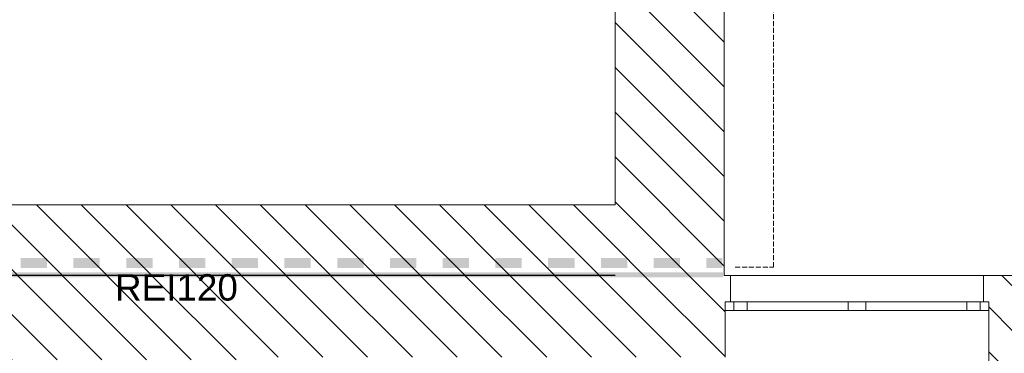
# Model space of a CAD drawing. Header units: millimetres. Extents: x -146116 to 602001, y -318793 to 100489.
# Tile 90 of 100: x 328832 to 334432, y -733 to 1163. Entities that reach past the tile are written whole.
import ezdxf

# ---------------------------------------------------------------- set-up
doc = ezdxf.new("R2010")
doc.units = ezdxf.units.MM
doc.header["$LTSCALE"] = 0.1
doc.header["$MEASUREMENT"] = 0
doc.linetypes.add('eks Rzut parteru$0$Krawędzie ukryte', pattern=[391.222223, 282.222223, -109])
for name, color, linetype, lineweight in [('eks Rzut parteru$0$2D - Ogólne_Nr_pióra__38', 8, 'Continuous', 13), ('eks Rzut parteru$0$Nowe_2D - Ogólne_Nr_pióra__38', 8, 'Continuous', 13), ('eks Rzut parteru$0$Nowe_830-G Teksty Etykiety_Nr_pióra__38', 8, 'Continuous', 13), ('eks Rzut parteru$0$poziom_1 (1)_4_Konstrukcja - Stropy_Nr_pióra__81_Nr_pióra__4', 8, 'Continuous', 18), ('eks Rzut parteru$0$poziom_1 (1)_4_Konstrukcja - Ściany zew_Nr_pióra__107_Nr_pióra__10', 8, 'Continuous', 18), ('eks Rzut parteru$0$poziom_1 (1)_4_Konstrukcja - Ściany zew_Nr_pióra__27_Nr_pióra__7', 8, 'Continuous', 18), ('eks Rzut parteru$0$poziom_1 (1)_4_Okna ArchiCADa_Nr_pióra__101_Nr_pióra__252', 8, 'Continuous', 18), ('eks Rzut parteru$0$poziom_1 (1)_4_Okna ArchiCADa_Nr_pióra__27_Nr_pióra__7', 8, 'Continuous', 18), ('eks Rzut parteru$0$poziom_1 (1)_4_Okna ArchiCADa_Nr_pióra__81_Nr_pióra__4', 8, 'Continuous', 18)]:
    doc.layers.add(name, color=color, linetype=linetype, lineweight=lineweight)
doc.layers.add('eks Rzut parteru$0$poziom_1 (1)_4_2D - Ogólne_Nr_pióra__19', color=8, linetype='Continuous')
doc.layers.add('REWIZJA_1', color=6, linetype='Continuous')
doc.styles.add('eks Rzut parteru$0$GENERATED_STYLE_5', font='arial.ttf')
pattern_1 = [(135, (247210.2, -28905.45), (127.2792, 127.2792), [])]

# ---------------------------------------------------------------- blocks, each defined once
blk = doc.blocks.new('*X99')
at = {"layer": 'eks Rzut parteru$0$2D - Ogólne_Nr_pióra__38', "linetype": 'Continuous', "lineweight": 13}
for points in [[(74105.6, 6896.3), (74161.4, 6896.3), (74161.4, 6986.8), (74105.6, 6986.8)], [(74161.4, 6746.3), (74105.6, 6746.3), (74105.6, 6596.3), (74161.4, 6596.3)], [(74161.4, 6446.3), (74105.6, 6446.3), (74105.6, 6296.3), (74161.4, 6296.3)], [(74161.4, 6146.3), (74105.6, 6146.3), (74105.6, 5996.3), (74161.4, 5996.3)], [(74161.4, 5846.3), (74105.6, 5846.3), (74105.6, 5696.3), (74161.4, 5696.3)], [(74161.4, 5546.3), (74105.6, 5546.3), (74105.6, 5396.3), (74161.4, 5396.3)], [(74161.4, 5246.3), (74105.6, 5246.3), (74105.6, 5096.3), (74161.4, 5096.3)], [(74161.4, 4946.3), (74105.6, 4946.3), (74105.6, 4796.3), (74161.4, 4796.3)], [(74161.4, 4646.3), (74105.6, 4646.3), (74105.6, 4496.3), (74161.4, 4496.3)], [(74161.4, 4346.3), (74105.6, 4346.3), (74105.6, 4196.3), (74161.4, 4196.3)], [(74161.4, 4046.3), (74105.6, 4046.3), (74105.6, 3896.3), (74161.4, 3896.3)], [(74161.4, 3746.3), (74105.6, 3746.3), (74105.6, 3596.3), (74161.4, 3596.3)], [(74161.4, 3446.3), (74105.6, 3446.3), (74105.6, 3296.3), (74161.4, 3296.3)], [(74161.4, 3146.3), (74105.6, 3146.3), (74105.6, 2996.3), (74161.4, 2996.3)]]:
    blk.add_hatch(color=30, dxfattribs=at).paths.add_polyline_path(points)
blk = doc.blocks.new('eks Rzut parteru')
at = {"layer": 'eks Rzut parteru$0$poziom_1 (1)_4_2D - Ogólne_Nr_pióra__19', "linetype": 'Continuous', "lineweight": 0}
blk.add_hatch(color=256, dxfattribs=at).paths.add_polyline_path([(237268.9, -10497.1), (243882.3, -10497.1), (243882.3, -10469.3), (237268.9, -10469.3)])
at = {"layer": 'eks Rzut parteru$0$poziom_1 (1)_4_Konstrukcja - Ściany zew_Nr_pióra__107_Nr_pióra__10', "linetype": 'Continuous', "lineweight": 18}
h = blk.add_hatch(dxfattribs=at)
h.set_pattern_fill('BLOCZKI_CERAMICZNE_0004', color=256, angle=270, style=0, pattern_type=2)
h.set_pattern_definition(pattern_1)
h.paths.add_polyline_path([(243270.2, -10485.5), (243890.2, -10485.5), (243890.2, -5805.5), (243740.2, -5805.5), (243740.2, -5830.5), (243270.2, -5830.5)])
h = blk.add_hatch(dxfattribs=at)
h.set_pattern_fill('BLOCZKI_CERAMICZNE_0004', color=256, angle=270, style=0, pattern_type=2)
h.set_pattern_definition(pattern_1)
h.paths.add_polyline_path([(243270.2, -10085.4), (237730.2, -10085.4), (237730.2, -10485.4), (243270.2, -10485.4)])
h = blk.add_hatch(dxfattribs=at)
h.set_pattern_fill('BLOCZKI_CERAMICZNE_0004', color=256, angle=270, style=0, pattern_type=2)
h.set_pattern_definition(pattern_1)
h.paths.add_polyline_path([(241125.2, -10965.5), (241125.2, -10485.5), (237265.2, -10485.5), (237265.2, -10965.5)])
h = blk.add_hatch(dxfattribs=at)
h.set_pattern_fill('BLOCZKI_CERAMICZNE_0004', color=256, angle=270, style=0, pattern_type=2)
h.set_pattern_definition(pattern_1)
h.paths.add_polyline_path([(241125.2, -10950.5), (243895.2, -10950.5), (243895.2, -10635.5), (243925.2, -10635.5), (243925.2, -10485.5), (241125.2, -10485.5)])
h = blk.add_hatch(dxfattribs=at)
h.set_pattern_fill('BLOCZKI_CERAMICZNE_0004', color=256, angle=270, style=0, pattern_type=2)
h.set_pattern_definition(pattern_1)
h.paths.add_polyline_path([(245395.2, -10635.5), (245395.2, -10950.5), (245860.2, -10485.5), (245365.2, -10485.5), (245365.2, -10635.5)])
h = blk.add_hatch(dxfattribs=at)
h.set_pattern_fill('BLOCZKI_CERAMICZNE_0004', color=256, angle=270, style=0, pattern_type=2)
h.set_pattern_definition(pattern_1)
h.paths.add_polyline_path([(245860.2, -19035.5), (245860.2, -10485.5), (245395.2, -10950.5), (245395.2, -18570.5)])
at = {"layer": 'eks Rzut parteru$0$Nowe_2D - Ogólne_Nr_pióra__38', "linetype": 'eks Rzut parteru$0$Krawędzie ukryte', "lineweight": 13}
for p, q in [((244169.7, -10438.4), (244169.7, -5858.4)), ((243952.6, -10438.4), (244169.7, -10438.4))]:
    blk.add_line(p, q, dxfattribs=at)
at = {"layer": 'eks Rzut parteru$0$poziom_1 (1)_4_Konstrukcja - Stropy_Nr_pióra__81_Nr_pióra__4', "linetype": 'Continuous', "lineweight": 18, "flags": 128}
blk.add_lwpolyline([(234635.2, 94.5), (234635.2, 1574.5), (235185.2, 1574.5), (235185.2, 9124.5), (234634.9, 9124.5), (234634.9, 10624.9), (235185.2, 10604.5), (235180.5, 11256.3), (237660.2, 11264.5), (243270.2, 11264.5), (243270.2, -10085.5), (237265.2, -10085.5), (237265.2, -10965.5), (235985.2, -10965.5), (235985.2, -10085.5), (235325.2, -10085.5), (235325.2, -1015.5), (235185.2, -1015.5), (235185.2, 94.5)], dxfattribs=at)
at = {"layer": 'eks Rzut parteru$0$poziom_1 (1)_4_Konstrukcja - Ściany zew_Nr_pióra__27_Nr_pióra__7', "linetype": 'Continuous', "lineweight": 18}
for p, q in [((243270.2, -10085.4), (237265.2, -10085.4)), ((243270.2, -10485.5), (237870.2, -10485.5)), ((243925.2, -10485.5), (243925.2, -10635.5)), ((245365.2, -10485.5), (245365.2, -10635.5)), ((243895.2, -10635.5), (243895.2, -10950.5)), ((243925.2, -10635.5), (243895.2, -10635.5)), ((245365.2, -10635.5), (245395.2, -10635.5)), ((245395.2, -10635.5), (245395.2, -14480.5))]:
    blk.add_line(p, q, dxfattribs=at)
at = {"layer": 'eks Rzut parteru$0$poziom_1 (1)_4_Konstrukcja - Ściany zew_Nr_pióra__27_Nr_pióra__7', "linetype": 'Continuous', "lineweight": 18, "flags": 128}
for points in [[(243890.2, -10485.5), (243890.2, -5805.5)], [(243270.2, -5830.5), (243270.2, -10085.4)], [(237265.2, -10485.4), (243270.2, -10485.4)], [(243925.2, -10485.5), (243890.2, -10485.5)], [(245860.2, -10485.5), (245365.2, -10485.5)]]:
    blk.add_lwpolyline(points, dxfattribs=at)
at = {"layer": 'eks Rzut parteru$0$poziom_1 (1)_4_Okna ArchiCADa_Nr_pióra__101_Nr_pióra__252', "linetype": 'Continuous', "lineweight": 18}
for p, q in [((244020.2, -10635.5), (243895.2, -10635.5)), ((244020.2, -10685.5), (244020.2, -10635.5)), ((244695.2, -10635.5), (244595.2, -10635.5)), ((244595.2, -10635.5), (244595.2, -10685.5)), ((244695.2, -10685.5), (244695.2, -10635.5)), ((245395.2, -10635.5), (245270.2, -10635.5)), ((245270.2, -10635.5), (245270.2, -10685.5)), ((243895.2, -10685.5), (244020.2, -10685.5)), ((244595.2, -10685.5), (244695.2, -10685.5)), ((245270.2, -10685.5), (245395.2, -10685.5))]:
    blk.add_line(p, q, dxfattribs=at)
at = {"layer": 'eks Rzut parteru$0$poziom_1 (1)_4_Okna ArchiCADa_Nr_pióra__27_Nr_pióra__7', "linetype": 'Continuous', "lineweight": 18}
for p, q in [((243895.2, -10635.5), (243895.2, -10685.5)), ((243925.2, -10635.5), (243895.2, -10635.5)), ((245365.2, -10635.5), (245395.2, -10635.5)), ((245395.2, -10635.5), (245395.2, -10685.5))]:
    blk.add_line(p, q, dxfattribs=at)
at = {"layer": 'eks Rzut parteru$0$poziom_1 (1)_4_Okna ArchiCADa_Nr_pióra__81_Nr_pióra__4', "linetype": 'Continuous', "lineweight": 18}
for p, q in [((243925.2, -10485.5), (245365.2, -10485.5)), ((243945.2, -10635.5), (243945.2, -10685.5)), ((244595.2, -10635.5), (244020.2, -10635.5)), ((245270.2, -10635.5), (244695.2, -10635.5)), ((245345.2, -10635.5), (245345.2, -10685.5)), ((244020.2, -10685.5), (244595.2, -10685.5)), ((244695.2, -10685.5), (245270.2, -10685.5))]:
    blk.add_line(p, q, dxfattribs=at)
at = {"layer": 'eks Rzut parteru$0$2D - Ogólne_Nr_pióra__38', "linetype": 'Continuous', "lineweight": 13, "rotation": 270}
blk.add_blockref('*X99', (236892.3, 63718.5), dxfattribs=at)
at = {"layer": 'eks Rzut parteru$0$Nowe_830-G Teksty Etykiety_Nr_pióra__38', "linetype": 'Continuous', "lineweight": 13, "style": 'eks Rzut parteru$0$GENERATED_STYLE_5'}
blk.add_text('REI120', height=150, dxfattribs=at).set_placement((240425, -10629))

msp = doc.modelspace()

# ---------------------------------------------------------------- block references
at = {"layer": 'REWIZJA_1'}
msp.add_blockref('eks Rzut parteru', (88948.8, 10195.8), dxfattribs=at)

doc.saveas('drawing.dxf')
